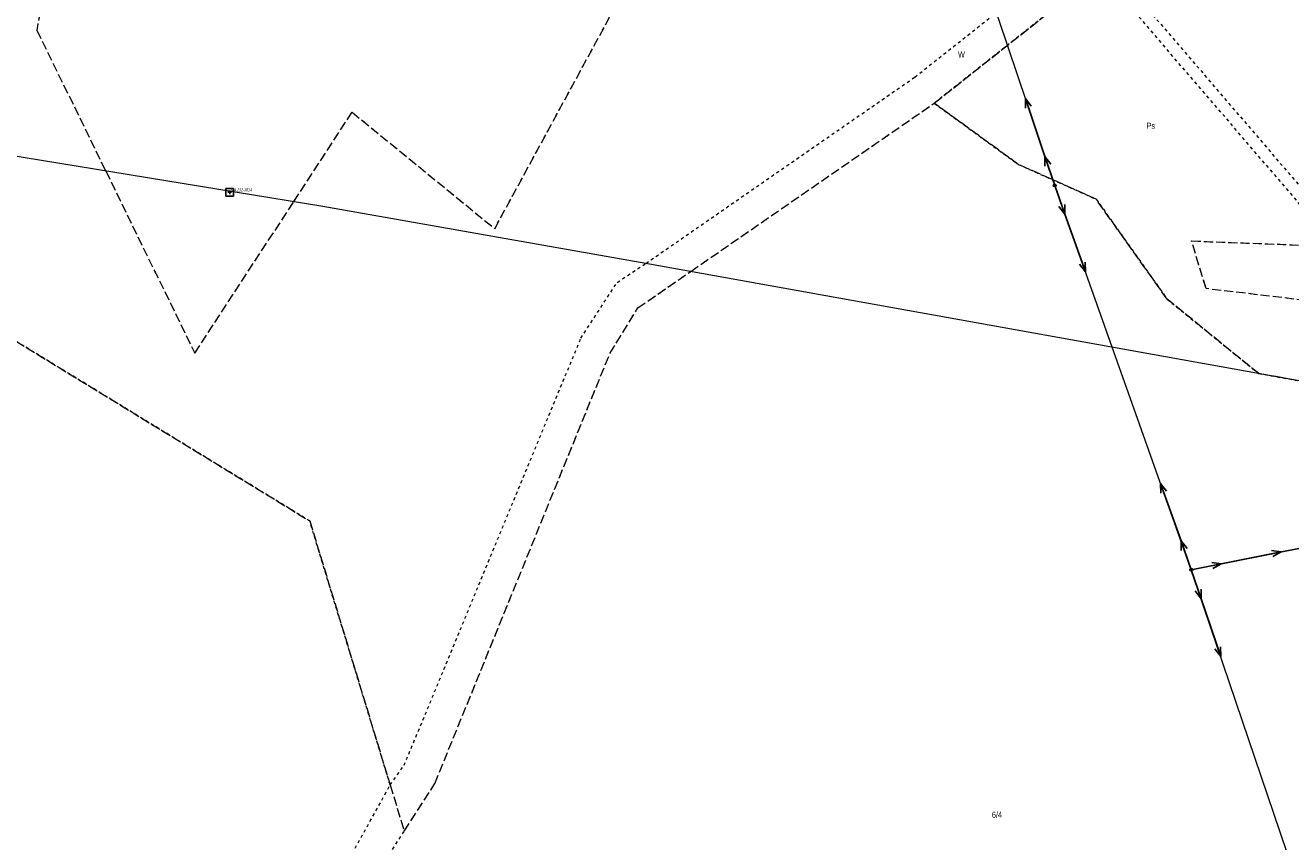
# Model space of a CAD drawing. Header units: inches. Extents: x 6497603 to 6502483, y 5925790 to 5934357.
# Tile 217 of 256: x 6500408 to 6500719, y 5927146 to 5927346. Entities that reach past the tile are written whole.
import ezdxf
from ezdxf.enums import TextEntityAlignment as Align

# ---------------------------------------------------------------- set-up
doc = ezdxf.new("R2010")
doc.units = ezdxf.units.IN
doc.header["$MEASUREMENT"] = 0
for name, pattern in [('219-1000', [0, 0]), ('egkk-1000', [3, 2.25, -0.75]), ('egug-1000', [1.5, 0.75, -0.75]), ('suep_nn_1000', [0, 0])]:
    doc.linetypes.add(name, pattern=pattern)
for name, color, linetype in [('203-punkt graniczny', 7, 'Continuous'), ('210-oznaczenie konturu użytku gruntowego', 7, 'Continuous'), ('211-numer działki ewidencyjnej', 7, 'Continuous'), ('217-kontur klasyfikacyjny', 7, 'Continuous'), ('218-kontur użytku gruntowego', 7, 'Continuous'), ('219-działka ewidencyjna', 7, 'Continuous'), ('przewód elektroenergetyczny niskiego napięcia', 7, 'Continuous'), ('Szczegółowa osnowa geodezyjna pozioma', 7, 'Continuous'), ('Szczegółowa osnowa geodezyjna pozioma-Atr103', 7, 'Continuous'), ('słup przewodów napowietrznych', 7, 'Continuous')]:
    doc.layers.add(name, color=color, linetype=linetype)
doc.styles.get("Standard").update_dxf_attribs({"font": 'arial.ttf'})

# ---------------------------------------------------------------- blocks, each defined once
blk = doc.blocks.new('203')
at = {"linetype": 'Continuous', "lineweight": 0}
h = blk.add_hatch(color=0, dxfattribs=at)
edge = h.paths.add_edge_path()
edge.add_arc((0, 0), 0.09, 0, 360)
blk = doc.blocks.new('OSSP')
at = {"color": 0}
for p, q in [((-0.939, 0.938), (-0.939, -0.938)), ((-0.939, 0.938), (-0.939, -0.938)), ((0.936, 0.938), (-0.939, 0.938)), ((0.936, 0.938), (-0.939, 0.938)), ((0.45, 0), (-0.45, 0)), ((0.45, 0), (-0.45, 0)), ((0, -0.45), (0, 0.45)), ((0, -0.45), (0, 0.45)), ((0.936, -0.938), (0.936, 0.938)), ((0.936, -0.938), (0.936, 0.938)), ((-0.939, -0.938), (0.936, -0.938)), ((-0.939, -0.938), (0.936, -0.938))]:
    blk.add_line(p, q, dxfattribs=at)
blk = doc.blocks.new('US15')
at = {"color": 0, "linetype": 'Continuous', "lineweight": 13}
blk.add_circle((0, 0), 0.35, dxfattribs=at)
blk = doc.blocks.new('SUEP1')
at = {"color": 0, "linetype": 'Continuous'}
for p, q in [((0, 0), (7.5, 0)), ((7.5, 0), (5.25, 0.75)), ((7.5, 0), (5.25, -0.75)), ((7.5, 0), (22.5, 0)), ((22.5, 0), (20.25, 0.75)), ((22.5, 0), (20.25, -0.75))]:
    blk.add_line(p, q, dxfattribs=at)

msp = doc.modelspace()

# ---------------------------------------------------------------- linework, layer by layer
at = {"layer": '217-kontur klasyfikacyjny', "color": 3, "linetype": 'egkk-1000', "lineweight": 18, "flags": 128}
for points in [[(6500428.4, 5927444.07), (6500411.05, 5927344.91)], [(6500523.48, 5927296.15), (6500588.61, 5927416.08)], [(6500631.38, 5927326.96), (6500672.17, 5927359.22)], [(6500411.05, 5927344.91), (6500427.96, 5927310.33)], [(6500474.15, 5927302.8), (6500488.48, 5927324.75)], [(6500488.48, 5927324.75), (6500523.48, 5927296.15)], [(6500571.59, 5927285.65), (6500631.38, 5927326.96)], [(6500652, 5927311.95), (6500631.38, 5927326.96)], [(6500427.96, 5927310.33), (6500449.84, 5927265.6)], [(6500671.16, 5927303.36), (6500652, 5927311.95)], [(6500449.84, 5927265.6), (6500474.15, 5927302.8)], [(6500688.57, 5927278.84), (6500671.16, 5927303.36)], [(6500694.58, 5927293.13), (6500730.05, 5927291.79)], [(6500698.11, 5927281.43), (6500694.58, 5927293.13)], [(6500372.78, 5927288.81), (6500478.07, 5927224.37)], [(6500558.6, 5927276.68), (6500571.59, 5927285.65)], [(6500743.52, 5927276.04), (6500698.11, 5927281.43)], [(6500711.05, 5927260.57), (6500688.57, 5927278.84)], [(6500551.76, 5927265.52), (6500558.6, 5927276.68)], [(6500508.77, 5927159.9), (6500551.76, 5927265.52)], [(6500752.44, 5927253.12), (6500711.05, 5927260.57)], [(6500478.07, 5927224.37), (6500497.81, 5927159.56)], [(6500501.27, 5927148.21), (6500508.77, 5927159.9)], [(6500497.81, 5927159.56), (6500501.27, 5927148.21)]]:
    msp.add_lwpolyline(points, dxfattribs=at)
at = {"layer": '218-kontur użytku gruntowego', "color": 3, "linetype": 'egug-1000', "lineweight": 18, "flags": 128}
for points in [[(6500428.4, 5927444.07), (6500411.05, 5927344.91)], [(6500523.48, 5927296.15), (6500588.61, 5927416.08)], [(6500626.63, 5927333.39), (6500666.85, 5927365.19)], [(6500672.17, 5927359.22), (6500631.38, 5927326.96)], [(6500730.05, 5927291.79), (6500672.17, 5927359.22)], [(6500674.32, 5927361.13), (6500769.65, 5927250.12)], [(6500411.05, 5927344.91), (6500427.96, 5927310.33)], [(6500560.59, 5927287.63), (6500626.63, 5927333.39)], [(6500474.15, 5927302.8), (6500488.48, 5927324.75)], [(6500488.48, 5927324.75), (6500523.48, 5927296.15)], [(6500571.59, 5927285.65), (6500631.38, 5927326.96)], [(6500631.38, 5927326.96), (6500652, 5927311.95)], [(6500427.96, 5927310.33), (6500449.84, 5927265.6)], [(6500652, 5927311.95), (6500671.16, 5927303.36)], [(6500449.84, 5927265.6), (6500474.15, 5927302.8)], [(6500671.16, 5927303.36), (6500688.57, 5927278.84)], [(6500698.11, 5927281.43), (6500694.58, 5927293.13)], [(6500694.58, 5927293.13), (6500730.05, 5927291.79)], [(6500478.07, 5927224.37), (6500372.78, 5927288.81)], [(6500553.57, 5927282.97), (6500560.59, 5927287.63)], [(6500558.6, 5927276.68), (6500571.59, 5927285.65)], [(6500544.64, 5927269.27), (6500553.57, 5927282.97)], [(6500743.52, 5927276.04), (6500698.11, 5927281.43)], [(6500688.57, 5927278.84), (6500711.05, 5927260.57)], [(6500551.76, 5927265.52), (6500558.6, 5927276.68)], [(6500501.24, 5927164.38), (6500544.64, 5927269.27)], [(6500508.77, 5927159.9), (6500551.76, 5927265.52)], [(6500711.05, 5927260.57), (6500752.44, 5927253.12)], [(6500497.81, 5927159.56), (6500478.07, 5927224.37)], [(6500497.81, 5927159.56), (6500501.24, 5927164.38)], [(6500501.27, 5927148.21), (6500508.77, 5927159.9)], [(6500489.21, 5927144.05), (6500497.81, 5927159.56)], [(6500495.16, 5927138.69), (6500501.27, 5927148.21)]]:
    msp.add_lwpolyline(points, dxfattribs=at)
at = {"layer": '219-działka ewidencyjna', "color": 3, "linetype": '219-1000', "lineweight": 18, "flags": 128}
for points in [[(6500481.28, 5927301.63), (6500347.56, 5927323.47)], [(6500560.59, 5927287.63), (6500481.28, 5927301.63)], [(6500752.44, 5927253.12), (6500560.59, 5927287.63)]]:
    msp.add_lwpolyline(points, dxfattribs=at)
at = {"layer": 'przewód elektroenergetyczny niskiego napięcia', "color": 1, "linetype": 'suep_nn_1000', "lineweight": 18, "flags": 128}
for points in [[(6500660.96, 5927306.78), (6500628.81, 5927402.21)], [(6500694.5, 5927212.4), (6500660.96, 5927306.78)], [(6500743.13, 5927222.07), (6500694.5, 5927212.4)], [(6500694.5, 5927212.4), (6500743.13, 5927222.07)], [(6500727.32, 5927115.41), (6500694.5, 5927212.4)]]:
    msp.add_lwpolyline(points, dxfattribs=at)

# ---------------------------------------------------------------- block references
at = {"layer": '203-punkt graniczny', "color": 3, "linetype": 'Continuous', "lineweight": 18}
for p in [(6500481.28, 5927301.63), (6500560.59, 5927287.63)]:
    msp.add_blockref('203', p, dxfattribs=at)
at = {"layer": 'przewód elektroenergetyczny niskiego napięcia', "color": 1, "linetype": 'Continuous', "lineweight": 18}
for p, rotation in [((6500660.96, 5927306.78), 108.618), ((6500660.96, 5927306.78), 289.564), ((6500694.5, 5927212.4), 109.564), ((6500694.5, 5927212.4), 11.246), ((6500694.5, 5927212.4), 288.695)]:
    msp.add_blockref('SUEP1', p, dxfattribs=dict(at, rotation=rotation))
at = {"layer": 'Szczegółowa osnowa geodezyjna pozioma', "color": 7, "linetype": 'Continuous', "lineweight": 13}
msp.add_blockref('OSSP', (6500458.43, 5927305.09), dxfattribs=at)
at = {"layer": 'słup przewodów napowietrznych', "color": 7, "linetype": 'Continuous', "lineweight": 18}
for p in [(6500660.96, 5927306.78), (6500694.5, 5927212.4)]:
    msp.add_blockref('US15', p, dxfattribs=at)

# ---------------------------------------------------------------- texts
at = {"layer": '210-oznaczenie konturu użytku gruntowego', "color": 3, "linetype": 'Continuous', "lineweight": 18, "width": 0.79}
for s, p in [('W', (6500637.21, 5927338.18)), ('Ps', (6500683.49, 5927320.69))]:
    msp.add_text(s, height=1.5, dxfattribs=at).set_placement(p)
at = {"layer": '211-numer działki ewidencyjnej', "color": 3, "linetype": 'Continuous', "lineweight": 18, "width": 0.79}
msp.add_text('6/4', height=1.5, dxfattribs=at).set_placement((6500645.52, 5927151.49))
at = {"layer": 'Szczegółowa osnowa geodezyjna pozioma-Atr103', "color": 7, "oblique": 15, "width": 0.667}
msp.add_text('344.232-3814', height=0.75, dxfattribs=at).set_placement((6500458.43, 5927305.09), align=Align.BOTTOM_LEFT)

doc.saveas('drawing.dxf')
